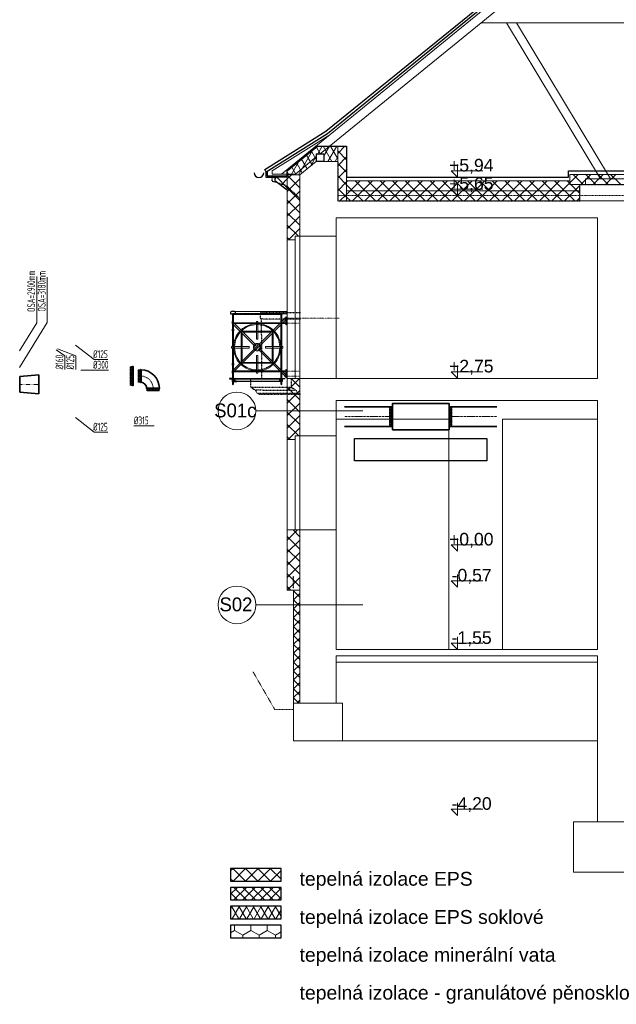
# Model space of a CAD drawing. Header units: millimetres. Extents: x -41335 to 3476, y 23470 to 47494.
# Tile 13 of 15: x -14478 to -4999, y 23470 to 39115. Entities that reach past the tile are written whole.
import ezdxf

# ---------------------------------------------------------------- set-up
doc = ezdxf.new("R2010")
doc.units = ezdxf.units.MM
doc.header["$LTSCALE"] = 0.03
for name, pattern in [('ACAD_ISO02W100', [15, 12, -3]), ('ACAD_ISO10W100', [18, 12, -3, 0, -3]), ('Čerchovaná S', [290, 100, -80, 30, -80]), ('čárkovaná M', [400, 200, -200]), ('čárkovaná S', [100, 50, -50]), ('ČÁRKOVANÁ2', [9.525, 6.35, -3.175])]:
    doc.linetypes.add(name, pattern=pattern)
for name, color, linetype, lineweight in [('2D VÝPLNĚ_Číslo_pera__2', 1, 'Continuous', 25), ('2D VÝPLNĚ_Číslo_pera__4', 91, 'Continuous', 13), ('2D ČÁRY_Číslo_pera__1', 7, 'Continuous', 15), ('2D ČÁRY_Číslo_pera__2', 1, 'Continuous', 25), ('blok P_pohled3_fasáda_Číslo_pera__2', 1, 'Continuous', 25), ('KRESBA_Číslo_pera__1', 7, 'Continuous', 15), ('KRESBA_Číslo_pera__4', 91, 'Continuous', 13), ('krokve_Číslo_pera__1', 7, 'Continuous', 15), ('krokve_Číslo_pera__2', 1, 'Continuous', 25), ('obrys_Číslo_pera__2', 1, 'Continuous', 25), ('POZNÁMKY.TEXT_Číslo_pera__4', 91, 'Continuous', 13), ('vodorovné konstrukce_Číslo_pera__1', 7, 'Continuous', 15), ('vodorovné konstrukce_Číslo_pera__2', 1, 'Continuous', 25), ('VZT_01 SUP (PŘÍVOD) - OBRYS', 5, 'Continuous', 35), ('VZT_02 SUP (PŘÍVOD) - OSA', 5, 'ACAD_ISO10W100', 5), ('VZT_05 ETA (ODVOD) - OBRYS', 6, 'Continuous', 35), ('VZT_21 ZAŘÍZENÍ - OBRYS', 1, 'Continuous', 25), ('VZT_KOTY - DIMENZE', 7, 'Continuous', 5), ('VZT_KOTY - POLOHA', 7, 'Continuous', 5), ('zdi_Číslo_pera__1', 7, 'Continuous', 15), ('ŠROUBY_Číslo_pera__3', 150, 'Continuous', 13)]:
    doc.layers.add(name, color=color, linetype=linetype, lineweight=lineweight)
doc.layers.add('vodorovné konstrukce_Číslo_pera__241', color=9, linetype='Continuous', lineweight=13, true_color=0x808080)
doc.layers.add('VZT_03 SUP (PŘÍVOD) - NETISK', color=8, linetype='ACAD_ISO02W100', lineweight=5, plot=False)
doc.styles.add('GENERATED_STYLE_1', font='arial.ttf')
doc.styles.add('GENERATED_STYLE_3', font='txt')
doc.styles.add('VZT_POPIS', font='isocp.shx', dxfattribs={"width": 0.6, "height": 125})

msp = doc.modelspace()

# ---------------------------------------------------------------- linework, layer by layer
at = {"layer": '2D VÝPLNĚ_Číslo_pera__2', "color": 9, "linetype": 'Continuous'}
for p, q in [((-10326, 25628), (-11126, 25628)), ((-11126, 25628), (-11126, 25428)), ((-10326, 25428), (-10326, 25628)), ((-11126, 25428), (-10326, 25428)), ((-10326, 25328), (-11126, 25328)), ((-11126, 25328), (-11126, 25128)), ((-10326, 25128), (-10326, 25328)), ((-11126, 25128), (-10326, 25128)), ((-10326, 25028), (-11126, 25028)), ((-11126, 25028), (-11126, 24828)), ((-10326, 24828), (-10326, 25028)), ((-11126, 24828), (-10326, 24828)), ((-10326, 24728), (-11126, 24728)), ((-11126, 24728), (-11126, 24528)), ((-10326, 24528), (-10326, 24728)), ((-11126, 24528), (-10326, 24528))]:
    msp.add_line(p, q, dxfattribs=at)
at = {"layer": '2D VÝPLNĚ_Číslo_pera__4', "color": 9, "linetype": 'Continuous'}
for p, q in [((-9702, 36984), (-9763, 37089)), ((-9741, 36984), (-9672, 37104)), ((-9518, 36864), (-9656, 37104)), ((-9645, 36952), (-9557, 37104)), ((-9580, 36864), (-9441, 37104)), ((-9425, 36903), (-9541, 37104)), ((-9425, 36991), (-9311, 37104)), ((-9425, 37103), (-9425, 37104)), ((-9285, 37087), (-9301, 37104)), ((-10049, 36651), (-9826, 37038)), ((-9832, 36809), (-9920, 36961)), ((-9852, 36793), (-9765, 36944)), ((-9765, 36892), (-9841, 37025)), ((-9464, 36864), (-9425, 36933)), ((-9285, 36889), (-9425, 37029)), ((-9425, 36793), (-9285, 36933)), ((-10164, 36651), (-10044, 36860)), ((-10087, 36651), (-10155, 36769)), ((-9989, 36681), (-10077, 36833)), ((-9911, 36745), (-9998, 36897)), ((-9633, 36864), (-9645, 36884)), ((-9285, 36691), (-9425, 36831)), ((-10426, 36583), (-10398, 36612)), ((-10226, 36444), (-10393, 36612)), ((-10203, 36651), (-10226, 36691)), ((-10226, 36585), (-10160, 36651)), ((-10026, 36442), (-10226, 36642)), ((-10026, 36640), (-10037, 36651)), ((-9425, 36595), (-9285, 36735)), ((-9285, 36493), (-9425, 36633)), ((-6023, 36234), (-5603, 36654)), ((-5524, 36494), (-5684, 36654)), ((-5565, 36494), (-5405, 36654)), ((-5326, 36494), (-5486, 36654)), ((-5367, 36494), (-5207, 36654)), ((-5128, 36494), (-5288, 36654)), ((-5169, 36494), (-5009, 36654)), ((-4930, 36494), (-5090, 36654)), ((-10325, 36486), (-10226, 36585)), ((-10226, 36387), (-10026, 36587)), ((-9425, 36397), (-9285, 36537)), ((-9285, 36537), (-9267, 36554)), ((-9285, 36339), (-9069, 36554)), ((-9025, 36234), (-9285, 36493)), ((-9191, 36234), (-8871, 36554)), ((-8827, 36234), (-9147, 36554)), ((-8993, 36234), (-8673, 36554)), ((-8629, 36234), (-8949, 36554)), ((-8795, 36234), (-8475, 36554)), ((-8431, 36234), (-8751, 36554)), ((-8597, 36234), (-8277, 36554)), ((-8233, 36234), (-8553, 36554)), ((-8399, 36234), (-8079, 36554)), ((-8035, 36234), (-8355, 36554)), ((-8201, 36234), (-7881, 36554)), ((-7837, 36234), (-8157, 36554)), ((-8003, 36234), (-7683, 36554)), ((-7639, 36234), (-7959, 36554)), ((-7805, 36234), (-7485, 36554)), ((-7441, 36234), (-7761, 36554)), ((-7607, 36234), (-7287, 36554)), ((-7244, 36234), (-7564, 36554)), ((-7409, 36234), (-7089, 36554)), ((-7046, 36234), (-7366, 36554)), ((-7211, 36234), (-6891, 36554)), ((-6848, 36234), (-7168, 36554)), ((-7013, 36234), (-6693, 36554)), ((-6650, 36234), (-6970, 36554)), ((-6815, 36234), (-6495, 36554)), ((-6452, 36234), (-6772, 36554)), ((-6617, 36234), (-6297, 36554)), ((-6254, 36234), (-6574, 36554)), ((-6419, 36234), (-6099, 36554)), ((-6056, 36234), (-6376, 36554)), ((-6221, 36234), (-5901, 36554)), ((-5858, 36234), (-6178, 36554)), ((-5660, 36234), (-5980, 36554)), ((-5825, 36234), (-5580, 36480)), ((-5580, 36352), (-5782, 36554)), ((-10026, 36244), (-10226, 36444)), ((-10226, 36189), (-10026, 36389)), ((-9285, 36295), (-9425, 36435)), ((-9389, 36234), (-9285, 36339)), ((-10026, 36046), (-10226, 36246)), ((-10226, 35991), (-10026, 36191)), ((-9421, 36234), (-9425, 36237)), ((-9223, 36234), (-9285, 36295)), ((-5627, 36234), (-5580, 36282)), ((-10026, 35848), (-10226, 36048)), ((-10226, 35793), (-10026, 35993)), ((-10050, 35675), (-10226, 35850)), ((-10207, 35615), (-10026, 35795)), ((-10188, 35615), (-10226, 35652)), ((-10226, 33220), (-10031, 33415)), ((-10026, 33275), (-10166, 33415)), ((-10026, 33077), (-10226, 33277)), ((-10226, 33022), (-10026, 33222)), ((-10026, 32879), (-10226, 33079)), ((-10226, 32824), (-10026, 33024)), ((-10026, 32681), (-10226, 32881)), ((-10226, 32626), (-10026, 32826)), ((-10045, 32502), (-10226, 32683)), ((-10212, 32442), (-10026, 32628)), ((-10183, 32442), (-10226, 32485)), ((-10226, 30844), (-10062, 31008)), ((-10026, 30899), (-10135, 31008)), ((-10026, 30701), (-10226, 30901)), ((-10226, 30646), (-10026, 30846)), ((-10026, 30503), (-10226, 30703)), ((-10226, 30448), (-10026, 30648)), ((-10026, 30305), (-10226, 30505)), ((-10226, 30250), (-10026, 30450)), ((-10026, 30107), (-10226, 30307)), ((-10226, 30052), (-10026, 30252)), ((-10168, 30051), (-10226, 30109)), ((-10126, 30039), (-10114, 30051)), ((-10029, 30051), (-10026, 30054)), ((-10026, 29937), (-10126, 30037)), ((-10126, 29897), (-10026, 29997)), ((-10026, 29796), (-10126, 29896)), ((-10126, 29756), (-10026, 29856)), ((-10026, 29654), (-10126, 29754)), ((-10126, 29614), (-10026, 29714)), ((-10026, 29513), (-10126, 29613)), ((-10126, 29473), (-10026, 29573)), ((-10026, 29371), (-10126, 29471)), ((-10126, 29332), (-10026, 29432)), ((-10026, 29230), (-10126, 29330)), ((-10126, 29190), (-10026, 29290)), ((-10026, 29089), (-10126, 29189)), ((-10126, 29049), (-10026, 29149)), ((-10026, 28947), (-10126, 29047)), ((-10126, 28907), (-10026, 29007)), ((-10026, 28806), (-10126, 28906)), ((-10126, 28766), (-10026, 28866)), ((-10026, 28664), (-10126, 28764)), ((-10126, 28624), (-10026, 28724)), ((-10026, 28523), (-10126, 28623)), ((-10126, 28483), (-10026, 28583)), ((-10026, 28381), (-10126, 28481)), ((-10126, 28342), (-10026, 28442)), ((-10041, 28255), (-10126, 28340)), ((-10071, 28255), (-10026, 28300)), ((-11126, 25588), (-11086, 25628)), ((-10890, 25428), (-11090, 25628)), ((-11088, 25428), (-10888, 25628)), ((-10692, 25428), (-10892, 25628)), ((-10890, 25428), (-10690, 25628)), ((-10494, 25428), (-10694, 25628)), ((-10692, 25428), (-10492, 25628)), ((-10326, 25457), (-10496, 25628)), ((-10494, 25428), (-10326, 25596)), ((-11088, 25428), (-11126, 25465)), ((-11126, 25220), (-11018, 25328)), ((-11015, 25128), (-11126, 25239)), ((-11077, 25128), (-10877, 25328)), ((-10873, 25128), (-11073, 25328)), ((-10935, 25128), (-10735, 25328)), ((-10732, 25128), (-10932, 25328)), ((-10794, 25128), (-10594, 25328)), ((-10590, 25128), (-10790, 25328)), ((-10653, 25128), (-10453, 25328)), ((-10449, 25128), (-10649, 25328)), ((-10511, 25128), (-10326, 25313)), ((-10326, 25146), (-10508, 25328)), ((-10326, 25287), (-10366, 25328)), ((-10370, 25128), (-10326, 25172)), ((-11126, 24986), (-11102, 25028)), ((-10998, 24828), (-11113, 25028)), ((-11102, 24828), (-10986, 25028)), ((-10882, 24828), (-10998, 25028)), ((-10986, 24828), (-10871, 25028)), ((-10767, 24828), (-10882, 25028)), ((-10871, 24828), (-10755, 25028)), ((-10651, 24828), (-10767, 25028)), ((-10755, 24828), (-10640, 25028)), ((-10536, 24828), (-10651, 25028)), ((-10640, 24828), (-10524, 25028)), ((-10420, 24828), (-10536, 25028)), ((-10524, 24828), (-10409, 25028)), ((-10326, 24864), (-10420, 25028)), ((-10409, 24828), (-10326, 24972)), ((-11113, 24828), (-11126, 24850)), ((-11064, 24643), (-11064, 24728)), ((-10804, 24643), (-10804, 24728)), ((-10545, 24643), (-10545, 24728)), ((-11064, 24643), (-11126, 24607)), ((-10934, 24568), (-11064, 24643)), ((-10804, 24643), (-10934, 24568)), ((-10934, 24528), (-10934, 24568)), ((-10674, 24568), (-10804, 24643)), ((-10545, 24643), (-10674, 24568)), ((-10674, 24528), (-10674, 24568)), ((-10415, 24568), (-10545, 24643)), ((-10326, 24619), (-10415, 24568)), ((-10415, 24528), (-10415, 24568))]:
    msp.add_line(p, q, dxfattribs=at)
at = {"layer": '2D ČÁRY_Číslo_pera__1', "color": 9, "linetype": 'Continuous'}
for p, q in [((-10469, 36711), (-9565, 37276)), ((-10469, 36662), (-10469, 36711)), ((-10095, 36662), (-10469, 36662)), ((-10426, 36612), (-10226, 36612)), ((-10226, 36712), (-10226, 30051)), ((-10026, 36651), (-10226, 36651)), ((-10026, 36651), (-10026, 28255)), ((-5760, 36714), (-5760, 36614)), ((-5740, 36654), (-5740, 36494)), ((-9450, 35964), (-9450, 33415)), ((-5300, 35964), (-5300, 33415)), ((-9450, 35675), (-10102, 35675)), ((-10102, 35675), (-10102, 33415)), ((-10102, 35615), (-10226, 35615)), ((-11127, 34461), (-11127, 34441)), ((-11127, 34441), (-10237, 34441)), ((-10237, 34476), (-11112, 34476)), ((-11100, 34441), (-11100, 34430)), ((-11100, 34430), (-10310, 34430)), ((-11080, 34430), (-11095, 34430)), ((-11095, 34430), (-11095, 34317)), ((-11080, 34302), (-11080, 34430)), ((-10315, 34430), (-10330, 34430)), ((-10330, 34430), (-10330, 34302)), ((-10315, 34317), (-10315, 34430)), ((-10310, 34430), (-10310, 34441)), ((-10237, 34441), (-10237, 34476)), ((-11100, 33532), (-10252, 34380)), ((-10252, 34345), (-11100, 33497)), ((-11100, 34323), (-11100, 34287)), ((-10723, 33945), (-11100, 34323)), ((-11100, 34287), (-10740, 33928)), ((-11095, 34282), (-11095, 33922)), ((-11080, 33922), (-11080, 34267)), ((-10717, 34300), (-11077, 34300)), ((-11062, 34285), (-10717, 34285)), ((-10717, 34039), (-10717, 34320)), ((-10717, 34320), (-10692, 34320)), ((-10692, 34320), (-10692, 34039)), ((-10332, 34300), (-10692, 34300)), ((-10692, 34285), (-10347, 34285)), ((-10330, 34267), (-10330, 33922)), ((-10315, 33922), (-10315, 34282)), ((-10312, 34285), (-10252, 34285)), ((-10252, 34300), (-10297, 34300)), ((-10252, 34395), (-10242, 34395)), ((-10252, 34265), (-10252, 34395)), ((-10252, 34380), (-10252, 34345)), ((-10252, 34285), (-10252, 34300)), ((-10242, 34265), (-10252, 34265)), ((-10242, 34395), (-10242, 34265)), ((-11095, 34195), (-11100, 34195)), ((-11100, 34195), (-11100, 34170)), ((-11100, 34170), (-11095, 34170)), ((-11095, 34170), (-11095, 34195)), ((-11075, 34195), (-11080, 34195)), ((-11080, 34195), (-11080, 34170)), ((-11080, 34170), (-11075, 34170)), ((-11075, 34170), (-11075, 34195)), ((-10960, 34147), (-10960, 33922)), ((-10945, 33922), (-10945, 34132)), ((-10717, 34165), (-10942, 34165)), ((-10927, 34150), (-10717, 34150)), ((-10927, 34150), (-10717, 34150)), ((-10467, 34165), (-10692, 34165)), ((-10692, 34150), (-10482, 34150)), ((-10465, 34132), (-10465, 33922)), ((-10450, 33922), (-10450, 34147)), ((-10692, 34039), (-10717, 34039)), ((-10834, 33922), (-11115, 33922)), ((-11115, 33922), (-11115, 33897)), ((-11115, 33897), (-10834, 33897)), ((-11095, 33897), (-11095, 33537)), ((-11080, 33552), (-11080, 33897)), ((-10960, 33897), (-10960, 33672)), ((-10945, 33687), (-10945, 33897)), ((-10834, 33897), (-10834, 33922)), ((-10740, 33928), (-10723, 33945)), ((-10705, 33910), (-10704, 33910)), ((-10705, 33910), (-10704, 33910)), ((-10705, 33910), (-10704, 33910)), ((-10705, 33910), (-10704, 33910)), ((-10705, 33910), (-10704, 33910)), ((-10705, 33910), (-10704, 33910)), ((-10669, 33891), (-10686, 33874)), ((-10686, 33874), (-10252, 33439)), ((-10252, 33474), (-10669, 33891)), ((-10646, 33897), (-10646, 33897)), ((-10295, 33922), (-10575, 33922)), ((-10575, 33922), (-10575, 33897)), ((-10575, 33897), (-10295, 33897)), ((-10465, 33897), (-10465, 33687)), ((-10450, 33672), (-10450, 33897)), ((-10330, 33897), (-10330, 33552)), ((-10315, 33537), (-10315, 33897)), ((-10295, 33897), (-10295, 33922)), ((-11095, 33650), (-11100, 33650)), ((-11100, 33650), (-11100, 33625)), ((-11095, 33625), (-11095, 33650)), ((-11075, 33650), (-11080, 33650)), ((-11080, 33650), (-11080, 33625)), ((-11075, 33625), (-11075, 33650)), ((-10942, 33655), (-10717, 33655)), ((-10717, 33670), (-10927, 33670)), ((-10717, 33500), (-10717, 33780)), ((-10717, 33780), (-10692, 33780)), ((-10692, 33780), (-10692, 33500)), ((-10482, 33670), (-10692, 33670)), ((-10692, 33655), (-10467, 33655)), ((-10366, 33749), (-10366, 33749)), ((-11100, 33625), (-11095, 33625)), ((-11100, 33497), (-11100, 33532)), ((-11095, 33502), (-11095, 33415)), ((-11080, 33625), (-11075, 33625)), ((-11080, 33415), (-11080, 33517)), ((-11077, 33520), (-10717, 33520)), ((-10717, 33535), (-11062, 33535)), ((-10692, 33500), (-10717, 33500)), ((-10347, 33535), (-10692, 33535)), ((-10692, 33520), (-10332, 33520)), ((-10330, 33415), (-10330, 33517)), ((-10315, 33502), (-10315, 33415)), ((-10252, 33535), (-10312, 33535)), ((-10297, 33520), (-10252, 33520)), ((-10242, 33555), (-10252, 33555)), ((-10252, 33555), (-10252, 33425)), ((-10252, 33520), (-10252, 33535)), ((-10242, 33425), (-10242, 33555)), ((-10265, 33415), (-11145, 33415)), ((-11145, 33415), (-11145, 33413)), ((-11142, 33410), (-11103, 33410)), ((-11100, 33407), (-11100, 33368)), ((-11097, 33365), (-10313, 33365)), ((-11095, 33365), (-11095, 33322)), ((-11080, 33322), (-11080, 33365)), ((-10307, 33410), (-10946, 33410)), ((-10330, 33322), (-10330, 33365)), ((-10315, 33365), (-10315, 33322)), ((-10310, 33368), (-10310, 33407)), ((-10307, 33410), (-10268, 33410)), ((-10265, 33413), (-10265, 33415)), ((-10252, 33439), (-10252, 33474)), ((-10252, 33425), (-10242, 33425)), ((-9450, 33415), (-10226, 33415)), ((-9450, 33415), (-5300, 33415)), ((-11095, 33322), (-11087, 33315)), ((-11087, 33315), (-11080, 33322)), ((-10322, 33315), (-10330, 33322)), ((-10315, 33322), (-10322, 33315)), ((-9450, 33065), (-5300, 33065)), ((-9450, 33065), (-9450, 29107)), ((-5300, 33065), (-5300, 29107)), ((-9450, 32765), (-7660, 32765)), ((-7660, 32765), (-7660, 29107)), ((-6810, 32765), (-6810, 29107)), ((-6810, 32765), (-5300, 32765)), ((-10102, 32442), (-10226, 32442)), ((-9450, 32502), (-10102, 32502)), ((-10102, 32502), (-10102, 31008)), ((-9450, 31008), (-10226, 31008)), ((-10226, 30051), (-10026, 30051)), ((-10126, 30051), (-10126, 28155)), ((-5300, 29107), (-9450, 29107)), ((-5300, 29007), (-9450, 29007)), ((-9450, 29007), (-9450, 28255)), ((-5300, 29007), (-5300, 26371)), ((-5300, 28907), (-9450, 28907)), ((-9350, 28255), (-10126, 28255)), ((-10126, 27655), (-5300, 27655)), ((-6, 26371), (-5682, 26371))]:
    msp.add_line(p, q, dxfattribs=at)
at = {"layer": '2D ČÁRY_Číslo_pera__1', "color": 9, "linetype": 'čárkovaná M'}
for p, q in [((-10310, 34448), (-11100, 34448)), ((-11095, 34282), (-11095, 34317)), ((-11080, 34267), (-11080, 34302)), ((-11062, 34285), (-11080, 34285)), ((-10312, 34285), (-10347, 34285)), ((-10297, 34300), (-10332, 34300)), ((-10330, 34267), (-10330, 34285)), ((-10315, 34317), (-10315, 34300)), ((-11095, 33537), (-11095, 33502)), ((-11080, 33552), (-11080, 33517)), ((-11062, 33535), (-11080, 33535)), ((-10347, 33535), (-10312, 33535)), ((-10332, 33520), (-10297, 33520)), ((-10330, 33552), (-10330, 33535)), ((-10315, 33502), (-10315, 33520)), ((-11095, 33415), (-11095, 33365)), ((-10315, 33415), (-10315, 33365))]:
    msp.add_line(p, q, dxfattribs=at)
at = {"layer": '2D ČÁRY_Číslo_pera__1', "color": 9, "linetype": 'čárkovaná S'}
msp.add_line((-10946, 33410), (-11103, 33410), dxfattribs=at)
at = {"layer": '2D ČÁRY_Číslo_pera__1', "color": 9, "linetype": 'ČÁRKOVANÁ2'}
for p, q in [((-10380, 33367), (-10380, 33365)), ((-10380, 33365), (-10330, 33365)), ((-10338, 33370), (-10377, 33370)), ((-10335, 33412), (-10335, 33373)), ((-10330, 33415), (-10332, 33415)), ((-10330, 33365), (-10330, 33415))]:
    msp.add_line(p, q, dxfattribs=at)
at = {"layer": '2D ČÁRY_Číslo_pera__1', "color": 9, "linetype": 'Continuous'}
for centre, radius, start, end in [((-11112, 34461), 15, 90, 180), ((-10705, 33910), 375, 91.9102, 133.0898), ((-10705, 33910), 360, 91.9898, 133.0102), ((-10705, 33910), 375, 46.9102, 88.0898), ((-10705, 33910), 375, 46.9102, 88.0898), ((-10705, 33910), 360, 46.9898, 88.0102), ((-10705, 33910), 375, 136.9102, 178.0898), ((-10705, 33910), 360, 136.9898, 178.0102), ((-10705, 33910), 360, 1.9898, 43.0102), ((-10705, 33910), 375, 1.9102, 43.0898), ((-10705, 33910), 375, 1.9102, 43.0898), ((-10705, 33910), 60, 57.0247, 122.9753), ((-10705, 33910), 45, 61.1276, 118.8724), ((-10705, 33910), 375, 181.9102, 223.0898), ((-10705, 33910), 360, 181.9898, 223.0102), ((-10705, 33910), 60, 147.0247, 180), ((-10705, 33910), 60, 180, 212.9753), ((-10705, 33910), 45, 151.1276, 180), ((-10705, 33910), 45, 180, 208.8724), ((-10705, 33910), 60, 237.0247, 302.9753), ((-10705, 33910), 45, 241.1276, 298.8724), ((-10705, 33910), 45, 0, 28.8724), ((-10705, 33910), 45, 331.1276, 0), ((-10705, 33910), 60, 0, 32.9753), ((-10705, 33910), 60, 327.0247, 0), ((-10705, 33910), 360, 316.9898, 358.0102), ((-10705, 33910), 375, 316.9102, 358.0898), ((-10705, 33910), 360, 226.9898, 268.0102), ((-10705, 33910), 360, 271.9898, 313.0102), ((-10705, 33910), 375, 226.9102, 268.0898), ((-10705, 33910), 375, 271.9102, 313.0898), ((-11142, 33413), 3, 180, 270), ((-11103, 33407), 3, 0, 90), ((-11097, 33368), 3, 180, 270), ((-10313, 33368), 3, 270, 0), ((-10307, 33407), 3, 90, 180), ((-10268, 33413), 3, 270, 0)]:
    msp.add_arc(centre, radius, start, end, dxfattribs=at)
at = {"layer": '2D ČÁRY_Číslo_pera__1', "color": 9, "linetype": 'ČÁRKOVANÁ2'}
for centre, start, end in [((-10377, 33367), 90, 180), ((-10338, 33373), 270, 0), ((-10332, 33412), 90, 180)]:
    msp.add_arc(centre, 3, start, end, dxfattribs=at)
at = {"layer": '2D ČÁRY_Číslo_pera__2', "color": 9, "linetype": 'Continuous'}
for p, q in [((-10585, 36733), (-9612, 37341)), ((-10564, 36699), (-9589, 37308)), ((-9744, 37104), (-9285, 37104)), ((-9285, 37104), (-9285, 36614)), ((-10566, 36702), (-10585, 36733)), ((-10566, 36702), (-10566, 36612)), ((-10566, 36612), (-10426, 36612)), ((-10546, 36702), (-10546, 36632)), ((-10546, 36632), (-10226, 36632)), ((-10426, 36612), (-10426, 36562)), ((-10226, 36632), (-10226, 36712)), ((-9285, 36614), (-5760, 36614)), ((-5760, 36614), (-5760, 36714)), ((-5760, 36714), (-4320, 36714)), ((-10426, 36562), (-10226, 36411)), ((-11127, 34461), (-11127, 34441)), ((-11127, 34441), (-11047, 34441)), ((-11062, 34476), (-11112, 34476)), ((-11047, 34441), (-11047, 34461)), ((-11145, 33415), (-11145, 33413)), ((-11095, 33415), (-11145, 33415)), ((-11142, 33410), (-11103, 33410)), ((-11100, 33407), (-11100, 33368)), ((-11097, 33365), (-11095, 33365)), ((-11095, 33365), (-11095, 33415)), ((-11078, 33415), (-11080, 33415)), ((-11080, 33415), (-11080, 33365)), ((-11080, 33365), (-11030, 33365)), ((-11075, 33373), (-11075, 33412)), ((-11033, 33370), (-11072, 33370)), ((-10345, 33405), (-11065, 33405)), ((-11065, 33405), (-11065, 33370)), ((-11065, 33370), (-10345, 33370)), ((-11030, 33365), (-11030, 33367)), ((-11025, 33365), (-11025, 33370)), ((-11025, 33370), (-10965, 33370)), ((-10965, 33365), (-11025, 33365)), ((-10965, 33370), (-10965, 33365)), ((-10735, 33365), (-10735, 33370)), ((-10735, 33370), (-10675, 33370)), ((-10675, 33365), (-10735, 33365)), ((-10675, 33370), (-10675, 33365)), ((-10445, 33365), (-10445, 33370)), ((-10445, 33370), (-10385, 33370)), ((-10385, 33365), (-10445, 33365)), ((-10385, 33370), (-10385, 33365)), ((-10380, 33365), (-10380, 33367)), ((-10330, 33365), (-10380, 33365)), ((-10377, 33370), (-10338, 33370)), ((-10345, 33370), (-10345, 33405)), ((-10335, 33373), (-10335, 33412)), ((-10332, 33415), (-10330, 33415)), ((-10330, 33415), (-10330, 33365)), ((-10315, 33365), (-10315, 33415)), ((-10315, 33415), (-10265, 33415)), ((-10313, 33365), (-10315, 33365)), ((-10310, 33407), (-10310, 33368)), ((-10268, 33410), (-10307, 33410)), ((-10265, 33415), (-10265, 33413))]:
    msp.add_line(p, q, dxfattribs=at)
at = {"layer": '2D ČÁRY_Číslo_pera__2', "color": 9, "linetype": 'čárkovaná S'}
for p, q in [((-9425, 36864), (-9425, 36234)), ((-5580, 36234), (-5580, 36494)), ((-5580, 36494), (-4500, 36494)), ((-9425, 36234), (-5580, 36234))]:
    msp.add_line(p, q, dxfattribs=at)
at = {"layer": '2D ČÁRY_Číslo_pera__2', "color": 9, "linetype": 'Continuous'}
for centre, radius, start, end in [((-11112, 34461), 15, 90, 180), ((-11062, 34461), 15, 0, 90), ((-11142, 33413), 3, 180, 270), ((-11103, 33407), 3, 0, 90), ((-11097, 33368), 3, 180, 270), ((-11078, 33412), 3, 0, 90), ((-11072, 33373), 3, 180, 270), ((-11033, 33367), 3, 0, 90), ((-10377, 33367), 3, 90, 180), ((-10338, 33373), 3, 270, 0), ((-10332, 33412), 3, 90, 180), ((-10313, 33368), 3, 270, 0), ((-10307, 33407), 3, 90, 180), ((-10268, 33413), 3, 270, 0)]:
    msp.add_arc(centre, radius, start, end, dxfattribs=at)
at = {"layer": 'blok P_pohled3_fasáda_Číslo_pera__2', "color": 9, "linetype": 'čárkovaná S'}
for p, q in [((-10469, 36544), (-10469, 36644)), ((-10410, 36534), (-10469, 36544)), ((-10239, 36475), (-10410, 36534)), ((-10026, 36273), (-10239, 36475)), ((-10019, 34456), (-10658, 34459)), ((-10658, 34459), (-10658, 34359)), ((-10019, 34356), (-10658, 34359)), ((-10639, 34359), (-10638, 33414)), ((-10810, 33415), (-10810, 33276)), ((-10162, 33274), (-10161, 33412)), ((-10810, 33276), (-10162, 33274)), ((-10810, 33276), (-10737, 33231)), ((-10737, 33231), (-10089, 33229)), ((-10737, 33231), (-10707, 33183)), ((-10707, 33183), (-10058, 33181)), ((-10707, 33183), (-10664, 33164)), ((-10162, 33274), (-10089, 33229)), ((-10089, 33229), (-10058, 33181)), ((-10058, 33181), (-10016, 33162)), ((-10664, 33164), (-10016, 33162)), ((-10127, 30074), (-10127, 30274))]:
    msp.add_line(p, q, dxfattribs=at)
at = {"layer": 'KRESBA_Číslo_pera__1', "color": 9, "linetype": 'čárkovaná S'}
for p, q in [((-10772, 28755), (-10426, 28155)), ((-10426, 28155), (-10126, 28155))]:
    msp.add_line(p, q, dxfattribs=at)
at = {"layer": 'KRESBA_Číslo_pera__1', "color": 9, "linetype": 'Continuous'}
for p, q in [((-10126, 28255), (-10126, 27655)), ((-9350, 27655), (-9350, 28255)), ((-10126, 27655), (-9376, 27655)), ((-5682, 26371), (-5682, 25571)), ((-4482, 25571), (-5682, 25571))]:
    msp.add_line(p, q, dxfattribs=at)
for centre in [(-11087, 34292), (-10705, 34292), (-10705, 34277), (-10963, 34169), (-10949, 34154), (-10705, 34157), (-10460, 34154), (-10446, 34169), (-10742, 33946), (-10667, 33946), (-11087, 33910), (-11072, 33910), (-10952, 33910), (-10742, 33873), (-10667, 33873), (-10457, 33910), (-10337, 33910), (-10322, 33910), (-10963, 33651), (-10949, 33665), (-10705, 33662), (-10460, 33665), (-10446, 33651), (-10705, 33542), (-10705, 33527)]:
    msp.add_circle(centre, 5, dxfattribs=at)
at = {"layer": 'KRESBA_Číslo_pera__4', "color": 9, "linetype": 'Continuous'}
for p, q in [((-7522, 36814), (-7522, 36614)), ((-7522, 36614), (-7622, 36714)), ((-7622, 36714), (-7122, 36714)), ((-7522, 36521), (-7522, 36321)), ((-7522, 36321), (-7622, 36421)), ((-7622, 36421), (-7122, 36421)), ((-7522, 33421), (-7622, 33521)), ((-7622, 33521), (-7122, 33521)), ((-7522, 33621), (-7522, 33421)), ((-7522, 30871), (-7522, 30671)), ((-7522, 30671), (-7622, 30771)), ((-7622, 30771), (-7122, 30771)), ((-7522, 30099), (-7622, 30199)), ((-7622, 30199), (-7122, 30199)), ((-7522, 30299), (-7522, 30099)), ((-7522, 29307), (-7522, 29107)), ((-7522, 29107), (-7622, 29207)), ((-7622, 29207), (-7122, 29207)), ((-7522, 26671), (-7522, 26471)), ((-7522, 26471), (-7622, 26571)), ((-7622, 26571), (-7122, 26571))]:
    msp.add_line(p, q, dxfattribs=at)
at = {"layer": 'krokve_Číslo_pera__1', "color": 9, "linetype": 'Continuous'}
for p, q in [((-10319, 36662), (-5040, 40965)), ((-9702, 36984), (-5040, 40784)), ((-10097, 36662), (-9765, 36933)), ((-10026, 36651), (-9765, 36864))]:
    msp.add_line(p, q, dxfattribs=at)
at = {"layer": 'krokve_Číslo_pera__2', "color": 9, "linetype": 'Continuous'}
for p, q in [((-9612, 37341), (-5040, 41068)), ((-9589, 37308), (-5040, 41016)), ((-10226, 36712), (-9744, 37104))]:
    msp.add_line(p, q, dxfattribs=at)
at = {"layer": 'obrys_Číslo_pera__2', "color": 9, "linetype": 'Continuous'}
msp.add_arc((-10676, 36682), 75, 180, 0, dxfattribs=at)
at = {"layer": 'vodorovné konstrukce_Číslo_pera__1', "color": 9, "linetype": 'Continuous'}
for p, q in [((-2930, 39064), (-7149, 39065)), ((-5251, 36584), (-6744, 39065)), ((-5090, 36584), (-6583, 39065)), ((-5490, 36494), (-5490, 36584)), ((-4590, 36584), (-5490, 36584))]:
    msp.add_line(p, q, dxfattribs=at)
at = {"layer": 'vodorovné konstrukce_Číslo_pera__2', "color": 9, "linetype": 'Continuous'}
for p, q in [((-9765, 36984), (-9765, 36864)), ((-9765, 36984), (-9645, 36984)), ((-9645, 36984), (-9645, 36864)), ((-9645, 36864), (-9765, 36864))]:
    msp.add_line(p, q, dxfattribs=at)
at = {"layer": 'vodorovné konstrukce_Číslo_pera__241', "color": 9, "linetype": 'Continuous'}
for p, q in [((-9026, 32898), (-10726, 32898)), ((-9026, 29816), (-10726, 29816))]:
    msp.add_line(p, q, dxfattribs=at)
for centre in [(-11026, 32898), (-11026, 29816)]:
    msp.add_circle(centre, 300, dxfattribs=at)
at = {"layer": 'VZT_01 SUP (PŘÍVOD) - OBRYS'}
for p, q in [((-12558, 33553), (-12558, 33353)), ((-12550, 33452), (-12550, 33553)), ((-14476, 33445), (-14176, 33470)), ((-14476, 33445), (-14476, 33195)), ((-14176, 33470), (-14176, 33170)), ((-14476, 33195), (-14176, 33170)), ((-12458, 33253), (-12258, 33253)), ((-12358, 33260), (-12258, 33260)), ((-8565, 32964), (-8565, 32650)), ((-8557, 32757), (-8557, 32965)), ((-7657, 32757), (-7657, 32965)), ((-7649, 32964), (-7649, 32650))]:
    msp.add_line(p, q, dxfattribs=at)
msp.add_lwpolyline([(-8557, 32600), (-7657, 32600), (-7657, 33015), (-8557, 33015)], close=True, dxfattribs=at)
for points in [[(-9316, 32965), (-8565, 32965)], [(-7649, 32965), (-6898, 32965)], [(-9316, 32650), (-8565, 32650)], [(-7649, 32650), (-6898, 32650)]]:
    msp.add_lwpolyline(points, dxfattribs=at)
for centre, radius, start, end in [((-12554, 33553), 4, 0, 180), ((-12558, 33253), 300, 1.5281, 88.4719), ((-12554, 33353), 4, 180, 355.4188), ((-12558, 33253), 100, 4.5812, 85.4188), ((-12458, 33257), 4, 94.5812, 270), ((-12258, 33257), 4, 270, 90), ((-8561, 32965), 4, 0, 180), ((-7653, 32965), 4, 0, 180), ((-8561, 32650), 4, 180, 355.4188), ((-7653, 32650), 4, 184.5812, 0)]:
    msp.add_arc(centre, radius, start, end, dxfattribs=at)
for points, knots in [([(-12550, 33452), (-12550, 33440), (-12550, 33427), (-12550, 33403), (-12550, 33392), (-12550, 33374), (-12550, 33366), (-12550, 33355), (-12550, 33353), (-12550, 33352), (-12550, 33352), (-12550, 33352)], [157.533456, 157.533456, 157.533456, 157.533456, 195.393508, 195.393508, 234.551342, 234.551342, 273.721472, 273.721472, 312.806301, 312.806301, 315.294186, 315.294186, 315.294186, 315.294186]), ([(-12458, 33260), (-12458, 33260), (-12456, 33260), (-12447, 33260), (-12440, 33260), (-12422, 33260), (-12412, 33260), (-12388, 33260), (-12375, 33260), (-12361, 33260), (-12359, 33260), (-12358, 33260)], [315.294186, 315.294186, 315.294186, 315.294186, 351.735982, 351.735982, 390.710875, 390.710875, 429.832624, 429.832624, 468.991563, 468.991563, 473.053633, 473.053633, 473.053633, 473.053633]), ([(-8557, 32757), (-8557, 32745), (-8557, 32732), (-8557, 32708), (-8557, 32697), (-8557, 32679), (-8557, 32671), (-8557, 32660), (-8557, 32658), (-8557, 32657), (-8557, 32650), (-8557, 32650)], [157.533456, 157.533456, 157.533456, 157.533456, 195.393508, 195.393508, 234.551342, 234.551342, 273.721472, 273.721472, 312.806301, 312.806301, 315.294186, 315.294186, 315.294186, 315.294186]), ([(-7657, 32757), (-7657, 32745), (-7657, 32732), (-7657, 32708), (-7657, 32697), (-7657, 32679), (-7657, 32671), (-7657, 32660), (-7657, 32658), (-7657, 32657), (-7657, 32650), (-7657, 32650)], [157.533456, 157.533456, 157.533456, 157.533456, 195.393508, 195.393508, 234.551342, 234.551342, 273.721472, 273.721472, 312.806301, 312.806301, 315.294186, 315.294186, 315.294186, 315.294186])]:
    msp.add_open_spline(points, degree=3, knots=knots, dxfattribs=at)
at = {"layer": 'VZT_02 SUP (PŘÍVOD) - OSA', "ltscale": 0.3}
for p, q in [((-12558, 33453), (-12558, 33453)), ((-14476, 33320), (-14176, 33320)), ((-12358, 33253), (-12358, 33253))]:
    msp.add_line(p, q, dxfattribs=at)
at = {"layer": 'VZT_02 SUP (PŘÍVOD) - OSA', "ltscale": 5}
for points in [[(-8565, 32807), (-9316, 32807)], [(-6898, 32807), (-7649, 32807)]]:
    msp.add_lwpolyline(points, dxfattribs=at)
at = {"layer": 'VZT_02 SUP (PŘÍVOD) - OSA', "ltscale": 0.3}
msp.add_arc((-12558, 33253), 200, 0, 90, dxfattribs=at)
at = {"layer": 'VZT_03 SUP (PŘÍVOD) - NETISK', "ltscale": 0.4}
for p, q in [((-12723, 33304), (-12723, 33602)), ((-12723, 33602), (-12719, 33602)), ((-12719, 33603), (-12718, 33603)), ((-12719, 33303), (-12719, 33601)), ((-12719, 33304), (-12719, 33601)), ((-12719, 33601), (-12719, 33601)), ((-12718, 33303), (-12718, 33601)), ((-12718, 33601), (-12711, 33601)), ((-12711, 33603), (-12711, 33603)), ((-12711, 33303), (-12711, 33601)), ((-12711, 33303), (-12711, 33601)), ((-12711, 33601), (-12707, 33601)), ((-12707, 33602), (-12685, 33602)), ((-12707, 33304), (-12707, 33601)), ((-12596, 33354), (-12596, 33552)), ((-12596, 33552), (-12592, 33552)), ((-12592, 33354), (-12592, 33552)), ((-12592, 33551), (-12591, 33551)), ((-12591, 33353), (-12591, 33553)), ((-12591, 33353), (-12591, 33553)), ((-12591, 33553), (-12591, 33553)), ((-12591, 33551), (-12584, 33551)), ((-12584, 33353), (-12584, 33553)), ((-12584, 33553), (-12583, 33553)), ((-12583, 33353), (-12583, 33553)), ((-12583, 33551), (-12580, 33551)), ((-12580, 33354), (-12580, 33552)), ((-12580, 33552), (-12558, 33552)), ((-12596, 33354), (-12592, 33354)), ((-12592, 33355), (-12591, 33355)), ((-12591, 33355), (-12584, 33355)), ((-12591, 33353), (-12591, 33353)), ((-12584, 33353), (-12583, 33353)), ((-12583, 33355), (-12580, 33355)), ((-12580, 33354), (-12558, 33354)), ((-12723, 33304), (-12719, 33304)), ((-12719, 33305), (-12719, 33305)), ((-12719, 33303), (-12718, 33303)), ((-12718, 33305), (-12711, 33305)), ((-12711, 33305), (-12707, 33305)), ((-12711, 33303), (-12711, 33303)), ((-12707, 33304), (-12685, 33304)), ((-12458, 33227), (-12258, 33227)), ((-12458, 33227), (-12258, 33227)), ((-12458, 33227), (-12458, 33227)), ((-12458, 33220), (-12258, 33220)), ((-12458, 33220), (-12458, 33219)), ((-12458, 33219), (-12258, 33219)), ((-12457, 33253), (-12457, 33231)), ((-12457, 33231), (-12259, 33231)), ((-12457, 33219), (-12259, 33219)), ((-12457, 33219), (-12457, 33215)), ((-12457, 33215), (-12259, 33215)), ((-12456, 33231), (-12456, 33227)), ((-12456, 33227), (-12456, 33220)), ((-12456, 33219), (-12456, 33219)), ((-12260, 33231), (-12260, 33227)), ((-12260, 33227), (-12260, 33220)), ((-12260, 33219), (-12260, 33219)), ((-12259, 33253), (-12259, 33231)), ((-12259, 33219), (-12259, 33215)), ((-12258, 33227), (-12258, 33227)), ((-12258, 33220), (-12258, 33219)), ((-8603, 32651), (-8603, 32964)), ((-8603, 32964), (-8599, 32964)), ((-8599, 32651), (-8599, 32963)), ((-8599, 32963), (-8598, 32963)), ((-8598, 32650), (-8598, 32965)), ((-8598, 32650), (-8598, 32965)), ((-8598, 32965), (-8598, 32965)), ((-8598, 32963), (-8591, 32963)), ((-8591, 32650), (-8591, 32965)), ((-8591, 32965), (-8590, 32965)), ((-8590, 32650), (-8590, 32965)), ((-8590, 32963), (-8587, 32963)), ((-8587, 32964), (-8565, 32964)), ((-8587, 32651), (-8587, 32963)), ((-7627, 32964), (-7649, 32964)), ((-7627, 32651), (-7627, 32963)), ((-7623, 32963), (-7627, 32963)), ((-7623, 32650), (-7623, 32965)), ((-7623, 32650), (-7623, 32965)), ((-7623, 32965), (-7623, 32965)), ((-7616, 32963), (-7623, 32963)), ((-7616, 32650), (-7616, 32965)), ((-7615, 32965), (-7616, 32965)), ((-7615, 32650), (-7615, 32965)), ((-7611, 32964), (-7615, 32964)), ((-7615, 32651), (-7615, 32963)), ((-7615, 32963), (-7615, 32963)), ((-7611, 32651), (-7611, 32964)), ((-8603, 32651), (-8599, 32651)), ((-8599, 32652), (-8598, 32652)), ((-8598, 32652), (-8591, 32652)), ((-8598, 32650), (-8598, 32650)), ((-8591, 32650), (-8590, 32650)), ((-8590, 32652), (-8587, 32652)), ((-8587, 32651), (-8565, 32651)), ((-7627, 32651), (-7649, 32651)), ((-7623, 32652), (-7627, 32652)), ((-7616, 32652), (-7623, 32652)), ((-7623, 32650), (-7623, 32650)), ((-7615, 32650), (-7616, 32650)), ((-7615, 32652), (-7615, 32652)), ((-7611, 32651), (-7615, 32651))]:
    msp.add_line(p, q, dxfattribs=at)
at = {"layer": 'VZT_05 ETA (ODVOD) - OBRYS'}
for p, q in [((-12685, 33602), (-12685, 33303)), ((-12677, 33403), (-12677, 33603))]:
    msp.add_line(p, q, dxfattribs=at)
for centre, start, end in [((-12681, 33603), 0, 180), ((-12681, 33303), 180, 355.4188)]:
    msp.add_arc(centre, 4, start, end, dxfattribs=at)
msp.add_open_spline([(-12677, 33403), (-12677, 33390), (-12677, 33378), (-12677, 33354), (-12677, 33343), (-12677, 33324), (-12677, 33316), (-12677, 33306), (-12677, 33303), (-12677, 33303), (-12677, 33303), (-12677, 33303)], degree=3, knots=[157.533456, 157.533456, 157.533456, 157.533456, 195.393508, 195.393508, 234.551342, 234.551342, 273.721472, 273.721472, 312.806301, 312.806301, 315.294186, 315.294186, 315.294186, 315.294186], dxfattribs=at)
at = {"layer": 'VZT_21 ZAŘÍZENÍ - OBRYS', "lineweight": 30}
for p, q in [((-9157, 32461), (-7056, 32461)), ((-9157, 32107), (-9157, 32461)), ((-7056, 32461), (-7056, 32107)), ((-7056, 32107), (-9157, 32107))]:
    msp.add_line(p, q, dxfattribs=at)
at = {"layer": 'VZT_KOTY - DIMENZE', "linetype": 'ByBlock'}
for p, q in [((-13759, 33771), (-13759, 33749)), ((-13587, 33771), (-13587, 33749)), ((-13293, 33713), (-13272, 33713)), ((-13293, 33545), (-13272, 33545)), ((-13293, 32560), (-13272, 32560)), ((-12449, 32660), (-12470, 32660))]:
    msp.add_line(p, q, dxfattribs=at)
for points in [[(-13896, 33868), (-13759, 33771)], [(-13877, 33886), (-13587, 33771)], [(-13591, 33945), (-13293, 33713)], [(-13759, 33559), (-13759, 33749)], [(-13587, 33556), (-13587, 33749)], [(-13272, 33713), (-13079, 33713)], [(-13504, 33545), (-13293, 33545)], [(-13272, 33545), (-13067, 33545)], [(-13591, 32793), (-13293, 32560)], [(-13272, 32560), (-13079, 32560)], [(-12663, 32660), (-12470, 32660)], [(-12339, 32660), (-12449, 32660)]]:
    msp.add_lwpolyline(points, dxfattribs=at)
at = {"layer": 'VZT_KOTY - POLOHA'}
for p, q in [((-14207, 34298), (-14207, 34346)), ((-14040, 34303), (-14040, 34351))]:
    msp.add_line(p, q, dxfattribs=at)
for points in [[(-14207, 34346), (-14207, 35036)], [(-14040, 34351), (-14040, 35026)], [(-14478, 33586), (-14040, 34303)], [(-14478, 33854), (-14207, 34298)]]:
    msp.add_lwpolyline(points, dxfattribs=at)
at = {"layer": 'zdi_Číslo_pera__1', "color": 9, "linetype": 'Continuous'}
for p, q in [((-9425, 37104), (-9425, 36234)), ((-9285, 37104), (-9285, 36234)), ((-9425, 36864), (-9765, 36864)), ((-5760, 36614), (-9285, 36614)), ((-4320, 36714), (-5760, 36714)), ((-4340, 36654), (-5740, 36654)), ((-5740, 36554), (-9285, 36554)), ((-4340, 36494), (-5740, 36494)), ((-5580, 36234), (-5580, 36494)), ((-5580, 36394), (-9285, 36394)), ((-655, 36234), (-9425, 36234)), ((-5300, 35964), (-9450, 35964))]:
    msp.add_line(p, q, dxfattribs=at)
at = {"layer": 'zdi_Číslo_pera__1', "color": 9, "linetype": 'čárkovaná S'}
msp.add_line((-655, 36321), (-9425, 36321), dxfattribs=at)
at = {"layer": 'ŠROUBY_Číslo_pera__3', "color": 9, "linetype": 'Čerchovaná S'}
for p, q in [((-9403, 34370), (-10276, 34370)), ((-10027, 34290), (-10276, 34290)), ((-10027, 33530), (-10276, 33530)), ((-10027, 33450), (-10276, 33450))]:
    msp.add_line(p, q, dxfattribs=at)

# ---------------------------------------------------------------- texts
at = {"layer": 'POZNÁMKY.TEXT_Číslo_pera__4', "color": 9}
for s, height, style, p in [('+5,94', 200, 'GENERATED_STYLE_1', (-7657, 36703)), ('+5,65', 200, 'GENERATED_STYLE_1', (-7657, 36410)), ('+2,75', 200, 'GENERATED_STYLE_1', (-7657, 33510)), ('S01c', 220, 'GENERATED_STYLE_3', (-11388, 32796)), ('+0,00', 200, 'GENERATED_STYLE_1', (-7657, 30760)), ('-0,57', 200, 'GENERATED_STYLE_1', (-7616, 30188)), ('S02', 220, 'GENERATED_STYLE_3', (-11304, 29714)), ('-1,55', 200, 'GENERATED_STYLE_1', (-7616, 29196)), ('-4,20', 200, 'GENERATED_STYLE_1', (-7616, 26560)), ('tepelná izolace EPS', 220, 'GENERATED_STYLE_1', (-10031, 25354)), ('tepelná izolace EPS soklové', 220, 'GENERATED_STYLE_1', (-10031, 24748)), ('tepelná izolace minerální vata', 220, 'GENERATED_STYLE_1', (-10031, 24146)), ('tepelná izolace - granulátové pěnosklo', 220, 'GENERATED_STYLE_1', (-10031, 23545))]:
    msp.add_text(s, height=height, dxfattribs=dict(at, style=style)).set_placement(p)
at = {"layer": 'VZT_KOTY - DIMENZE', "char_height": 125, "line_spacing_factor": 0.8, "style": 'VZT_POPIS'}
for s, insert, attachment_point, rotation in [('%%C160', (-13909, 33559), 1, 89.9995), ('%%C125', (-13737, 33556), 1, 89.9995), ('%%C125', (-13079, 33863), 3, 360), ('%%C300', (-13067, 33695), 3, 360), ('%%C125', (-13079, 32710), 3, 360), ('%%C315', (-12663, 32810), 1, 359.9995)]:
    msp.add_mtext(s, dxfattribs=dict(at, insert=insert, attachment_point=attachment_point, rotation=rotation))
at = {"layer": 'VZT_KOTY - POLOHA', "char_height": 125, "attachment_point": 1, "rotation": 89.9995, "style": 'VZT_POPIS'}
for s, insert in [('OSA=2900mm', (-14357, 34471)), ('OSA=3180mm', (-14190, 34476))]:
    msp.add_mtext(s, dxfattribs=dict(at, insert=insert))

doc.saveas('drawing.dxf')
